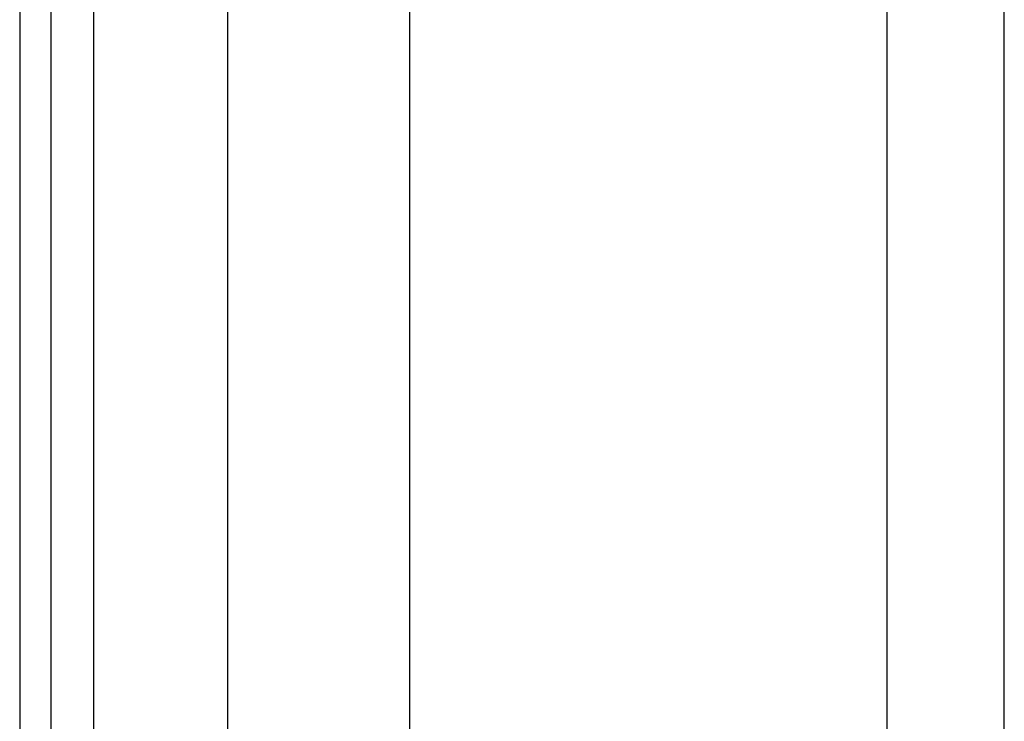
# Model space of a CAD drawing. Header units: inches. Extents: x 5 to 161, y 9 to 87.
# Tile 69 of 195: x 4.72 to 6.86, y 39.46 to 40.98. Entities that reach past the tile are written whole.
import ezdxf

# ---------------------------------------------------------------- set-up
doc = ezdxf.new("R2010")
doc.units = ezdxf.units.IN
doc.header["$MEASUREMENT"] = 0
doc.layers.add('Visible Edges(ANSI)', color=7, linetype='Continuous', lineweight=25)
doc.layers.add('Visible Tangent Edges(ANSI)', color=7, linetype='Continuous', lineweight=25)

msp = doc.modelspace()

# ---------------------------------------------------------------- linework, layer by layer
at = {"layer": 'Visible Edges(ANSI)'}
for p, q in [((4.7205, 62.5151), (4.7205, 21.0341)), ((4.7885, 21.0341), (4.7885, 62.5151)), ((6.8575, 39.3137), (6.8575, 44.2355)), ((6.6033, 39.3997), (6.6033, 41.5101)), ((5.1725, 25.506), (5.1725, 41.3922)), ((5.5662, 41.3912), (5.5662, 25.5069))]:
    msp.add_line(p, q, dxfattribs=at)
at = {"layer": 'Visible Tangent Edges(ANSI)'}
msp.add_line((4.8815, 21.0341), (4.8815, 62.5151), dxfattribs=at)

doc.saveas('drawing.dxf')
